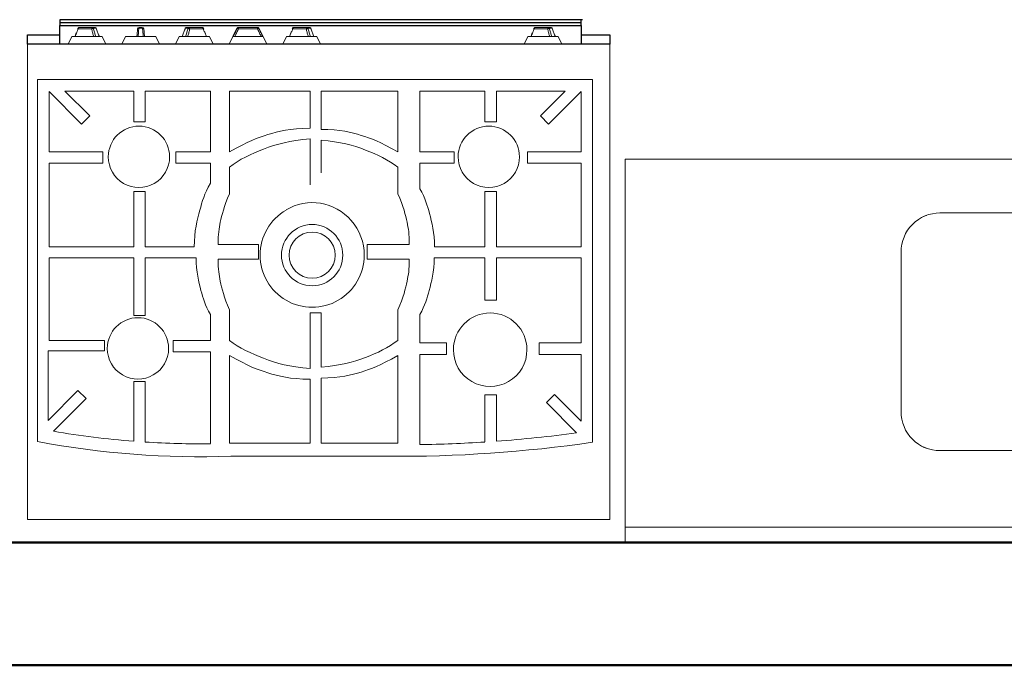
# Model space of a CAD drawing. Extents: x -98 to 248, y -55 to 13.
# Tile 32 of 117: x 66.27 to 67.554, y -30.472 to -29.63. Entities that reach past the tile are written whole.
import ezdxf

# ---------------------------------------------------------------- set-up
doc = ezdxf.new("R2010")
doc.units = 0
doc.header["$LTSCALE"] = 0.01
doc.layers.add('ALVENARIA', color=253, linetype='Continuous')
for name, color, linetype, lineweight in [('G-IMPT', 7, 'Continuous', 5), ('Q-CASE', 7, 'Continuous', 5), ('Q-SPCQ', 7, 'Continuous', 5)]:
    doc.layers.add(name, color=color, linetype=linetype, lineweight=lineweight)

# ---------------------------------------------------------------- blocks, each defined once
blk = doc.blocks.new('Tampo de Bancada com Cuba - Granilite 50cm-2469722-PTS_ ELETRICOS')
at = {"layer": 'Q-CASE', "color": 9, "true_color": 0xc0c0c0}
for p, q in [((-1.2005, -0.02), (-1.2005, 0)), ((-0.0005, 0), (-0.0005, -0.02)), ((-1.2005, -0.02), (-1.2005, -0.5)), ((-1.2005, -0.02), (-0.0005, -0.02)), ((-0.0005, -0.5), (-0.0005, -0.02)), ((-0.7897, -0.12), (-0.6066, -0.12)), ((-0.5943, -0.12), (-0.4113, -0.12)), ((-0.8405, -0.3792), (-0.8405, -0.1708)), ((-0.3605, -0.1708), (-0.3605, -0.3792)), ((-0.4113, -0.43), (-0.7897, -0.43)), ((-1.2005, -0.5), (-0.0005, -0.5))]:
    blk.add_line(p, q, dxfattribs=at)
for centre, radius, start, end in [((-0.7897, -0.1708), 0.0508, 90, 180), ((-0.7897, -0.1708), 0.0508, 110.0287, 114.9713), ((-0.4113, -0.1708), 0.0508, 360, 90), ((-0.4113, -0.1708), 0.0508, 65.0287, 69.9713), ((-0.7897, -0.1708), 0.0508, 155.0287, 159.9713), ((-0.4113, -0.1708), 0.0508, 20.0287, 24.9713), ((-0.6005, -0.2995), 0.02, 0, 180), ((-0.6005, -0.2995), 0.02, 180, 0), ((-0.7897, -0.3792), 0.0508, 180, 270), ((-0.4113, -0.3792), 0.0508, 270, 0), ((-0.7897, -0.3792), 0.0508, 200.0287, 204.9713), ((-0.4113, -0.3792), 0.0508, 335.0287, 339.9713), ((-0.7897, -0.3792), 0.0508, 245.0287, 249.9713), ((-0.4113, -0.3792), 0.0508, 290.0287, 294.9713)]:
    blk.add_arc(centre, radius, start, end, dxfattribs=at)
blk = doc.blocks.new('Fogão - fogao_industrial_dwg_manipulo-2252394-PTS_ ELETRICOS')
at = {"layer": 'G-IMPT'}
for p, q in [((-0.3126, -0.32), (-0.3175, -0.31)), ((-0.3126, -0.32), (-0.3095, -0.32)), ((-0.309, -0.32), (-0.3042, -0.32)), ((-0.3035, -0.32), (-0.3044, -0.32)), ((-0.2732, -0.32), (-0.3028, -0.32)), ((-0.2683, -0.31), (-0.2732, -0.32)), ((-0.3012, -0.3309), (-0.3046, -0.3309)), ((-0.3031, -0.332), (-0.3001, -0.332)), ((-0.3031, -0.332), (-0.3001, -0.332)), ((-0.3007, -0.3302), (-0.3014, -0.3302)), ((-0.2826, -0.332), (-0.3001, -0.332)), ((-0.2826, -0.332), (-0.3001, -0.332)), ((-0.2987, -0.3302), (-0.2996, -0.3302)), ((-0.2987, -0.3302), (-0.2812, -0.3302)), ((-0.2807, -0.3297), (-0.2812, -0.3309))]:
    blk.add_line(p, q, dxfattribs=at)
at = {"layer": 'G-IMPT', "flags": 128}
for points in [[(-0.309, -0.32), (-0.3085, -0.3212), (-0.308, -0.3224), (-0.3075, -0.3236), (-0.307, -0.3248), (-0.3065, -0.326), (-0.3061, -0.3273), (-0.3056, -0.3285), (-0.3051, -0.3297), (-0.3046, -0.3309)], [(-0.3012, -0.3309), (-0.3015, -0.3297), (-0.3018, -0.3285), (-0.3022, -0.3273), (-0.3025, -0.326), (-0.3029, -0.3248), (-0.3032, -0.3236), (-0.3035, -0.3224), (-0.3039, -0.3212), (-0.3042, -0.32)], [(-0.3016, -0.32), (-0.3013, -0.3211), (-0.3009, -0.3223), (-0.3006, -0.3234), (-0.3003, -0.3245), (-0.3, -0.3257), (-0.2997, -0.3268), (-0.2994, -0.3279), (-0.299, -0.329), (-0.2987, -0.3302)], [(-0.2812, -0.3302), (-0.2808, -0.329), (-0.2803, -0.3279), (-0.2799, -0.3268), (-0.2794, -0.3257), (-0.2789, -0.3245), (-0.2785, -0.3234), (-0.278, -0.3223), (-0.2776, -0.3211), (-0.2771, -0.32)], [(-0.3031, -0.332), (-0.3032, -0.332), (-0.3033, -0.332), (-0.3035, -0.332), (-0.3036, -0.3319), (-0.3037, -0.3319), (-0.3038, -0.3319), (-0.3039, -0.3319), (-0.304, -0.3318), (-0.3041, -0.3318), (-0.3041, -0.3317), (-0.3042, -0.3317), (-0.3043, -0.3316), (-0.3044, -0.3316), (-0.3044, -0.3315), (-0.3045, -0.3314), (-0.3046, -0.3314), (-0.3046, -0.3313), (-0.3047, -0.3313), (-0.3047, -0.3312), (-0.3048, -0.3311), (-0.3048, -0.3311), (-0.3048, -0.331), (-0.3049, -0.3309), (-0.3049, -0.3309), (-0.3049, -0.3308), (-0.305, -0.3308), (-0.305, -0.3307)], [(-0.3001, -0.332), (-0.3005, -0.332), (-0.3009, -0.332), (-0.3013, -0.332), (-0.3017, -0.332), (-0.302, -0.332), (-0.3024, -0.332), (-0.3027, -0.332), (-0.303, -0.332), (-0.3031, -0.332)], [(-0.2848, -0.332), (-0.2845, -0.332), (-0.2841, -0.332), (-0.2837, -0.332), (-0.2834, -0.332), (-0.2831, -0.332), (-0.2828, -0.332), (-0.2826, -0.332)], [(-0.2808, -0.3307), (-0.2808, -0.3308), (-0.2808, -0.3308), (-0.2809, -0.3309), (-0.2809, -0.331), (-0.2809, -0.331), (-0.281, -0.3311), (-0.281, -0.3312), (-0.2811, -0.3312), (-0.2811, -0.3313), (-0.2812, -0.3313), (-0.2812, -0.3314), (-0.2813, -0.3315), (-0.2813, -0.3315), (-0.2814, -0.3316), (-0.2815, -0.3316), (-0.2816, -0.3317), (-0.2816, -0.3317), (-0.2817, -0.3318), (-0.2818, -0.3318), (-0.2819, -0.3319), (-0.282, -0.3319), (-0.2821, -0.3319), (-0.2822, -0.332), (-0.2823, -0.332), (-0.2825, -0.332), (-0.2826, -0.332), (-0.2826, -0.332)], [(-0.278, -0.323), (-0.2782, -0.3236), (-0.2787, -0.3248)]]:
    blk.add_lwpolyline(points, dxfattribs=at)
at = {"layer": 'G-IMPT'}
for centre, ratio, start_param, end_param in [((-0.3031, -0.33), 0.816322, 2.02838, 3.141593), ((-0.3031, -0.33), 0.707107, 2.062674, 2.399828), ((-0.3001, -0.33), 0.577597, 2.02838, 3.141593), ((-0.3001, -0.33), 0.707107, 3.141593, 4.625123), ((-0.2826, -0.33), 0.707107, 3.141593, 4.625123), ((-0.2826, -0.33), 0.816322, 3.141593, 4.254805)]:
    blk.add_ellipse(centre, major_axis=(0, 0.002), ratio=ratio, start_param=start_param, end_param=end_param, dxfattribs=at)
for points in [[(-0.3093, -0.32), (-0.3093, -0.32), (-0.3092, -0.32), (-0.309, -0.32)], [(-0.3042, -0.32), (-0.3037, -0.32), (-0.3032, -0.32), (-0.3028, -0.32)], [(-0.3012, -0.3309), (-0.3009, -0.3309), (-0.3003, -0.3308), (-0.2994, -0.3306), (-0.2989, -0.3303), (-0.2987, -0.3302)], [(-0.2812, -0.3302), (-0.281, -0.3303), (-0.2808, -0.3306), (-0.2807, -0.3308), (-0.281, -0.3309), (-0.2812, -0.3309)]]:
    blk.add_open_spline(points, degree=3, dxfattribs=at)
blk = doc.blocks.new('Fogão - fogao_industrial_dwg_manipulo-V2-PTS_ ELETRICOS')
at = {"layer": 'G-IMPT'}
for p, q in [((0.2824, -0.32), (0.2775, -0.31)), ((0.2824, -0.32), (0.2855, -0.32)), ((0.286, -0.32), (0.2908, -0.32)), ((0.2915, -0.32), (0.2906, -0.32)), ((0.3218, -0.32), (0.2918, -0.32)), ((0.3267, -0.31), (0.3218, -0.32)), ((0.2938, -0.3309), (0.2904, -0.3309)), ((0.2919, -0.332), (0.2949, -0.332)), ((0.2919, -0.332), (0.2929, -0.332)), ((0.2933, -0.332), (0.2949, -0.332)), ((0.2943, -0.3302), (0.2936, -0.3302)), ((0.3124, -0.332), (0.2949, -0.332)), ((0.3124, -0.332), (0.2949, -0.332)), ((0.2963, -0.3302), (0.2954, -0.3302)), ((0.2963, -0.3302), (0.3138, -0.3302)), ((0.3143, -0.3297), (0.3138, -0.3309))]:
    blk.add_line(p, q, dxfattribs=at)
at = {"layer": 'G-IMPT', "flags": 128}
for points in [[(0.286, -0.32), (0.2865, -0.3212), (0.287, -0.3224), (0.2875, -0.3236), (0.288, -0.3248), (0.2885, -0.326), (0.2889, -0.3273), (0.2894, -0.3285), (0.2899, -0.3297), (0.2904, -0.3309)], [(0.2938, -0.3309), (0.2935, -0.3297), (0.2932, -0.3285), (0.2928, -0.3273), (0.2925, -0.326), (0.2921, -0.3248), (0.2918, -0.3236), (0.2915, -0.3224), (0.2911, -0.3212), (0.2908, -0.32)], [(0.2934, -0.32), (0.2937, -0.3211), (0.2941, -0.3223), (0.2944, -0.3234), (0.2947, -0.3245), (0.295, -0.3257), (0.2953, -0.3268), (0.2956, -0.3279), (0.296, -0.329), (0.2963, -0.3302)], [(0.3138, -0.3302), (0.3142, -0.329), (0.3147, -0.3279), (0.3151, -0.3268), (0.3156, -0.3257), (0.3161, -0.3245), (0.3165, -0.3234), (0.317, -0.3223), (0.3174, -0.3211), (0.3179, -0.32)], [(0.2919, -0.332), (0.2918, -0.332), (0.2917, -0.332), (0.2915, -0.332), (0.2914, -0.3319), (0.2913, -0.3319), (0.2912, -0.3319), (0.2911, -0.3319), (0.291, -0.3318), (0.2909, -0.3318), (0.2909, -0.3317), (0.2908, -0.3317), (0.2907, -0.3316), (0.2906, -0.3316), (0.2906, -0.3315), (0.2905, -0.3314), (0.2904, -0.3314), (0.2904, -0.3313), (0.2903, -0.3313), (0.2903, -0.3312), (0.2902, -0.3311), (0.2902, -0.3311), (0.2902, -0.331), (0.2901, -0.3309), (0.2901, -0.3309), (0.2901, -0.3308), (0.29, -0.3308), (0.29, -0.3307)], [(0.2949, -0.332), (0.2945, -0.332), (0.2941, -0.332), (0.2937, -0.332), (0.2933, -0.332), (0.293, -0.332), (0.2926, -0.332), (0.2923, -0.332), (0.292, -0.332), (0.2919, -0.332)], [(0.3102, -0.332), (0.3105, -0.332), (0.3109, -0.332), (0.3113, -0.332), (0.3116, -0.332), (0.3119, -0.332), (0.3122, -0.332), (0.3124, -0.332)], [(0.3142, -0.3307), (0.3142, -0.3308), (0.3142, -0.3308), (0.3141, -0.3309), (0.3141, -0.331), (0.3141, -0.331), (0.314, -0.3311), (0.314, -0.3312), (0.3139, -0.3312), (0.3139, -0.3313), (0.3138, -0.3313), (0.3138, -0.3314), (0.3137, -0.3315), (0.3137, -0.3315), (0.3136, -0.3316), (0.3135, -0.3316), (0.3134, -0.3317), (0.3134, -0.3317), (0.3133, -0.3318), (0.3132, -0.3318), (0.3131, -0.3319), (0.313, -0.3319), (0.3129, -0.3319), (0.3128, -0.332), (0.3127, -0.332), (0.3125, -0.332), (0.3124, -0.332), (0.3124, -0.332)], [(0.317, -0.323), (0.3168, -0.3236), (0.3163, -0.3248)]]:
    blk.add_lwpolyline(points, dxfattribs=at)
at = {"layer": 'G-IMPT'}
for centre, ratio, start_param, end_param in [((0.2919, -0.33), 0.816322, 2.02838, 3.141593), ((0.2919, -0.33), 0.707107, 2.062674, 2.399828), ((0.2949, -0.33), 0.577597, 2.02838, 3.141593), ((0.2949, -0.33), 0.707107, 3.141593, 4.625123), ((0.3124, -0.33), 0.707107, 3.141593, 4.625123), ((0.3124, -0.33), 0.816322, 3.141593, 4.254805)]:
    blk.add_ellipse(centre, major_axis=(0, 0.002), ratio=ratio, start_param=start_param, end_param=end_param, dxfattribs=at)
for points in [[(0.2857, -0.32), (0.2857, -0.32), (0.2858, -0.32), (0.286, -0.32)], [(0.2908, -0.32), (0.2913, -0.32), (0.2918, -0.32), (0.2922, -0.32)], [(0.2938, -0.3309), (0.2941, -0.3309), (0.2947, -0.3308), (0.2956, -0.3306), (0.2961, -0.3303), (0.2963, -0.3302)], [(0.3138, -0.3302), (0.314, -0.3303), (0.3142, -0.3306), (0.3143, -0.3308), (0.314, -0.3309), (0.3138, -0.3309)]]:
    blk.add_open_spline(points, degree=3, dxfattribs=at)
blk = doc.blocks.new('Fogão - fogao_industrial_dwg_manipulo-V3-PTS_ ELETRICOS')
at = {"layer": 'G-IMPT'}
for p, q in [((0.2124, -0.32), (0.2075, -0.31)), ((0.2124, -0.32), (0.2278, -0.32)), ((0.2279, -0.32), (0.2287, -0.32)), ((0.2287, -0.32), (0.2355, -0.32)), ((0.2363, -0.32), (0.2356, -0.32)), ((0.2518, -0.32), (0.2364, -0.32)), ((0.2567, -0.31), (0.2518, -0.32)), ((0.2345, -0.3309), (0.2297, -0.3309)), ((0.23, -0.332), (0.2342, -0.332)), ((0.23, -0.332), (0.2342, -0.332))]:
    blk.add_line(p, q, dxfattribs=at)
at = {"layer": 'G-IMPT', "flags": 128}
for points in [[(0.228, -0.3302), (0.2279, -0.329), (0.2278, -0.3279), (0.2277, -0.3268), (0.2276, -0.3257), (0.2275, -0.3245), (0.2274, -0.3234), (0.2273, -0.3223), (0.2272, -0.3211), (0.2271, -0.32)], [(0.2271, -0.32), (0.2272, -0.3211), (0.2273, -0.3223), (0.2274, -0.3234), (0.2275, -0.3245), (0.2276, -0.3257), (0.2277, -0.3268), (0.2278, -0.3279), (0.2279, -0.329), (0.228, -0.3302)], [(0.2287, -0.32), (0.2288, -0.3212), (0.229, -0.3224), (0.2291, -0.3236), (0.2292, -0.3248), (0.2293, -0.326), (0.2294, -0.3273), (0.2295, -0.3285), (0.2296, -0.3297), (0.2297, -0.3309)], [(0.2345, -0.3309), (0.2346, -0.3297), (0.2348, -0.3285), (0.2349, -0.3273), (0.235, -0.326), (0.2351, -0.3248), (0.2352, -0.3236), (0.2353, -0.3224), (0.2354, -0.3212), (0.2355, -0.32)], [(0.2371, -0.32), (0.237, -0.3211), (0.2369, -0.3223), (0.2368, -0.3234), (0.2367, -0.3245), (0.2366, -0.3257), (0.2365, -0.3268), (0.2364, -0.3279), (0.2363, -0.329), (0.2362, -0.3302)], [(0.2362, -0.3302), (0.2363, -0.329), (0.2364, -0.3279), (0.2365, -0.3268), (0.2366, -0.3257), (0.2367, -0.3245), (0.2368, -0.3234), (0.2369, -0.3223), (0.237, -0.3211), (0.2371, -0.32)], [(0.2342, -0.332), (0.2337, -0.332), (0.2332, -0.332), (0.2327, -0.332), (0.2322, -0.332), (0.2317, -0.332), (0.2312, -0.332), (0.2307, -0.332), (0.2302, -0.332), (0.23, -0.332)], [(0.23, -0.332), (0.2305, -0.332), (0.231, -0.332)], [(0.233, -0.332), (0.2335, -0.332), (0.234, -0.332), (0.2342, -0.332)]]:
    blk.add_lwpolyline(points, dxfattribs=at)
at = {"layer": 'G-IMPT'}
for centre, start, end in [((0.23, -0.33), 185, 270), ((0.23, -0.33), 185, 270), ((0.2342, -0.33), 270, 355), ((0.2342, -0.33), 270, 355)]:
    blk.add_arc(centre, 0.002, start, end, dxfattribs=at)
for centre, start_param, end_param in [((0.23, -0.33), 2.02838, 2.584986), ((0.2342, -0.33), 3.698199, 4.254805)]:
    blk.add_ellipse(centre, major_axis=(0, 0.002), ratio=0.168805, start_param=start_param, end_param=end_param, dxfattribs=at)
for points in [[(0.2275, -0.32), (0.2278, -0.32), (0.2282, -0.32), (0.2287, -0.32)], [(0.2355, -0.32), (0.236, -0.32), (0.2364, -0.32), (0.2367, -0.32)], [(0.2283, -0.3305), (0.2281, -0.3304), (0.228, -0.3303), (0.228, -0.3302)], [(0.228, -0.3302), (0.228, -0.3303), (0.2282, -0.3306), (0.2288, -0.3308), (0.2294, -0.3309), (0.2297, -0.3309)], [(0.2297, -0.3309), (0.2294, -0.3309), (0.2291, -0.3309), (0.2289, -0.3308)], [(0.2345, -0.3309), (0.2348, -0.3309), (0.2354, -0.3308), (0.2361, -0.3306), (0.2362, -0.3303), (0.2362, -0.3302)], [(0.2354, -0.3308), (0.2351, -0.3309), (0.2348, -0.3309), (0.2345, -0.3309)], [(0.2362, -0.3302), (0.2362, -0.3303), (0.2361, -0.3304), (0.236, -0.3305)]]:
    blk.add_open_spline(points, degree=3, dxfattribs=at)
blk = doc.blocks.new('Fogão - fogao_industrial_dwg_manipulo-V4-PTS_ ELETRICOS')
at = {"layer": 'G-IMPT'}
for p, q in [((0.1424, -0.32), (0.1375, -0.31)), ((0.1424, -0.32), (0.1727, -0.32)), ((0.1728, -0.32), (0.1736, -0.32)), ((0.1735, -0.32), (0.1782, -0.32)), ((0.1759, -0.32), (0.176, -0.32)), ((0.1818, -0.32), (0.1788, -0.32)), ((0.1867, -0.31), (0.1818, -0.32)), ((0.1504, -0.3309), (0.1499, -0.3297)), ((0.1505, -0.3302), (0.168, -0.3302)), ((0.1694, -0.332), (0.1519, -0.332)), ((0.1694, -0.332), (0.1519, -0.332)), ((0.1688, -0.3302), (0.168, -0.3302)), ((0.1694, -0.332), (0.1724, -0.332)), ((0.1694, -0.332), (0.1724, -0.332)), ((0.1706, -0.3302), (0.1699, -0.3302)), ((0.1738, -0.3309), (0.1704, -0.3309))]:
    blk.add_line(p, q, dxfattribs=at)
at = {"layer": 'G-IMPT', "flags": 128}
for points in [[(0.1464, -0.32), (0.1468, -0.3211), (0.1473, -0.3223), (0.1477, -0.3234), (0.1482, -0.3245), (0.1486, -0.3257), (0.1491, -0.3268), (0.1496, -0.3279), (0.15, -0.329), (0.1505, -0.3302)], [(0.168, -0.3302), (0.1683, -0.329), (0.1686, -0.3279), (0.1689, -0.3268), (0.1692, -0.3257), (0.1695, -0.3245), (0.1699, -0.3234), (0.1702, -0.3223), (0.1705, -0.3211), (0.1708, -0.32)], [(0.1735, -0.32), (0.1731, -0.3212), (0.1728, -0.3224), (0.1724, -0.3236), (0.1721, -0.3248), (0.1718, -0.326), (0.1714, -0.3273), (0.1711, -0.3285), (0.1707, -0.3297), (0.1704, -0.3309)], [(0.1738, -0.3309), (0.1743, -0.3297), (0.1748, -0.3285), (0.1753, -0.3273), (0.1758, -0.326), (0.1763, -0.3248), (0.1768, -0.3236), (0.1773, -0.3224), (0.1777, -0.3212), (0.1782, -0.32)], [(0.1485, -0.326), (0.148, -0.3248), (0.1477, -0.3241)], [(0.1519, -0.332), (0.1518, -0.332), (0.1517, -0.332), (0.1515, -0.332), (0.1514, -0.3319), (0.1513, -0.3319), (0.1512, -0.3319), (0.1511, -0.3319), (0.151, -0.3318), (0.1509, -0.3318), (0.1509, -0.3317), (0.1508, -0.3317), (0.1507, -0.3316), (0.1506, -0.3316), (0.1506, -0.3315), (0.1505, -0.3314), (0.1504, -0.3314), (0.1504, -0.3313), (0.1503, -0.3313), (0.1503, -0.3312), (0.1502, -0.3311), (0.1502, -0.3311), (0.1502, -0.331), (0.1501, -0.3309), (0.1501, -0.3309), (0.1501, -0.3308), (0.15, -0.3308), (0.15, -0.3307)], [(0.1519, -0.332), (0.1522, -0.332), (0.1525, -0.332), (0.1528, -0.332), (0.1532, -0.332), (0.1535, -0.332), (0.1539, -0.332)], [(0.1724, -0.332), (0.1721, -0.332), (0.1717, -0.332), (0.1714, -0.332), (0.1711, -0.332), (0.1707, -0.332), (0.1703, -0.332), (0.17, -0.332), (0.1696, -0.332), (0.1694, -0.332)], [(0.1742, -0.3307), (0.1742, -0.3308), (0.1742, -0.3308), (0.1741, -0.3309), (0.1741, -0.331), (0.1741, -0.331), (0.174, -0.3311), (0.174, -0.3312), (0.1739, -0.3312), (0.1739, -0.3313), (0.1738, -0.3313), (0.1738, -0.3314), (0.1737, -0.3315), (0.1737, -0.3315), (0.1736, -0.3316), (0.1735, -0.3316), (0.1734, -0.3317), (0.1734, -0.3317), (0.1733, -0.3318), (0.1732, -0.3318), (0.1731, -0.3319), (0.173, -0.3319), (0.1729, -0.3319), (0.1728, -0.332), (0.1727, -0.332), (0.1725, -0.332), (0.1724, -0.332), (0.1724, -0.332)]]:
    blk.add_lwpolyline(points, dxfattribs=at)
at = {"layer": 'G-IMPT'}
for centre, ratio, start_param, end_param in [((0.1519, -0.33), 0.816322, 2.02838, 3.141593), ((0.1519, -0.33), 0.707107, 1.658063, 3.141593), ((0.1694, -0.33), 0.707107, 1.658063, 3.141593), ((0.1694, -0.33), 0.577597, 3.141593, 4.254805), ((0.1724, -0.33), 0.816322, 3.141593, 4.254805), ((0.1724, -0.33), 0.707107, 3.883358, 4.220507)]:
    blk.add_ellipse(centre, major_axis=(0, 0.002), ratio=ratio, start_param=start_param, end_param=end_param, dxfattribs=at)
for points in [[(0.1721, -0.32), (0.1725, -0.32), (0.173, -0.32), (0.1735, -0.32)], [(0.1782, -0.32), (0.1784, -0.32), (0.1785, -0.32), (0.1785, -0.32)], [(0.1504, -0.3309), (0.1502, -0.3309), (0.15, -0.3308), (0.15, -0.3306), (0.1503, -0.3303), (0.1505, -0.3302)], [(0.168, -0.3302), (0.1682, -0.3303), (0.1687, -0.3306), (0.1696, -0.3308), (0.1702, -0.3309), (0.1704, -0.3309)]]:
    blk.add_open_spline(points, degree=3, dxfattribs=at)
blk = doc.blocks.new('Fogão - fogao_industrial_dwg_manipulo-V5-PTS_ ELETRICOS')
at = {"layer": 'G-IMPT'}
for p, q in [((0.0724, -0.32), (0.0675, -0.31)), ((0.0778, -0.3309), (0.0724, -0.32)), ((0.1118, -0.32), (0.0724, -0.32)), ((0.0724, -0.32), (0.0727, -0.32)), ((0.1118, -0.32), (0.1065, -0.3309)), ((0.1118, -0.32), (0.1115, -0.32)), ((0.1167, -0.31), (0.1118, -0.32)), ((0.078, -0.3309), (0.0778, -0.3309)), ((0.0796, -0.332), (0.0798, -0.332)), ((0.0798, -0.332), (0.0798, -0.3302)), ((0.0798, -0.3302), (0.1045, -0.3302)), ((0.1045, -0.332), (0.0798, -0.332)), ((0.1045, -0.332), (0.0798, -0.332)), ((0.1045, -0.3302), (0.1045, -0.332)), ((0.1045, -0.332), (0.1047, -0.332)), ((0.1065, -0.3309), (0.1063, -0.3309))]:
    blk.add_line(p, q, dxfattribs=at)
at = {"layer": 'G-IMPT', "flags": 128}
for points in [[(0.0727, -0.32), (0.0733, -0.3212), (0.0739, -0.3224), (0.0745, -0.3236), (0.0751, -0.3248), (0.0756, -0.326), (0.0762, -0.3273), (0.0768, -0.3285), (0.0774, -0.3297), (0.078, -0.3309)], [(0.078, -0.3309), (0.0774, -0.3297), (0.0768, -0.3285), (0.0762, -0.3273), (0.0756, -0.326), (0.0751, -0.3248), (0.0745, -0.3236), (0.0739, -0.3224), (0.0733, -0.3212), (0.0727, -0.32)], [(0.0748, -0.32), (0.0754, -0.3211), (0.0759, -0.3223), (0.0765, -0.3234), (0.077, -0.3245), (0.0776, -0.3257), (0.0781, -0.3268), (0.0787, -0.3279), (0.0792, -0.329), (0.0798, -0.3302)], [(0.1045, -0.3302), (0.105, -0.329), (0.1056, -0.3279), (0.1061, -0.3268), (0.1067, -0.3257), (0.1072, -0.3245), (0.1078, -0.3234), (0.1083, -0.3223), (0.1089, -0.3211), (0.1094, -0.32)], [(0.1063, -0.3309), (0.1068, -0.3297), (0.1074, -0.3285), (0.108, -0.3273), (0.1086, -0.326), (0.1092, -0.3248), (0.1098, -0.3236), (0.1104, -0.3224), (0.1109, -0.3212), (0.1115, -0.32)], [(0.1115, -0.32), (0.1109, -0.3212), (0.1104, -0.3224), (0.1098, -0.3236), (0.1092, -0.3248), (0.1086, -0.326), (0.108, -0.3273), (0.1074, -0.3285), (0.1068, -0.3297), (0.1063, -0.3309)], [(0.0778, -0.3309), (0.0778, -0.331), (0.0779, -0.331), (0.0779, -0.3311), (0.0779, -0.3312), (0.078, -0.3312), (0.078, -0.3313), (0.0781, -0.3313), (0.0782, -0.3314), (0.0782, -0.3315), (0.0783, -0.3315), (0.0783, -0.3316), (0.0784, -0.3316), (0.0785, -0.3317), (0.0785, -0.3317), (0.0786, -0.3317), (0.0787, -0.3318), (0.0787, -0.3318), (0.0788, -0.3318), (0.0789, -0.3319), (0.079, -0.3319), (0.079, -0.3319), (0.0791, -0.3319), (0.0792, -0.332), (0.0793, -0.332), (0.0794, -0.332), (0.0794, -0.332), (0.0795, -0.332), (0.0796, -0.332)], [(0.0798, -0.332), (0.0797, -0.332), (0.0796, -0.332), (0.0796, -0.332), (0.0796, -0.332)], [(0.0796, -0.332), (0.0796, -0.332), (0.0796, -0.332), (0.0797, -0.332), (0.0797, -0.332), (0.0798, -0.332)], [(0.1045, -0.332), (0.1046, -0.332), (0.1046, -0.332), (0.1046, -0.332), (0.1047, -0.332)], [(0.1047, -0.332), (0.1047, -0.332), (0.1046, -0.332), (0.1046, -0.332), (0.1045, -0.332), (0.1045, -0.332)], [(0.1047, -0.332), (0.1047, -0.332), (0.1048, -0.332), (0.1049, -0.332), (0.105, -0.332), (0.1051, -0.332), (0.1051, -0.3319), (0.1052, -0.3319), (0.1053, -0.3319), (0.1054, -0.3319), (0.1054, -0.3318), (0.1055, -0.3318), (0.1056, -0.3318), (0.1057, -0.3317), (0.1057, -0.3317), (0.1058, -0.3317), (0.1059, -0.3316), (0.1059, -0.3316), (0.106, -0.3315), (0.106, -0.3314), (0.1061, -0.3314), (0.1062, -0.3313), (0.1062, -0.3313), (0.1063, -0.3312), (0.1063, -0.3311), (0.1063, -0.3311), (0.1064, -0.331), (0.1064, -0.3309), (0.1065, -0.3309)]]:
    blk.add_lwpolyline(points, dxfattribs=at)
at = {"layer": 'G-IMPT'}
for centre, start_param, end_param in [((0.0798, -0.33), 2.02838, 3.141593), ((0.0798, -0.33), 2.02838, 3.141593), ((0.1045, -0.33), 3.141593, 4.254805), ((0.1045, -0.33), 3.141593, 4.254805)]:
    blk.add_ellipse(centre, major_axis=(0, 0.002), ratio=0.98565, start_param=start_param, end_param=end_param, dxfattribs=at)
for points in [[(0.0727, -0.32), (0.0729, -0.32), (0.0731, -0.32), (0.0735, -0.32)], [(0.078, -0.3309), (0.078, -0.3309), (0.0783, -0.3308), (0.0789, -0.3306), (0.0795, -0.3303), (0.0798, -0.3302)], [(0.0783, -0.3308), (0.0782, -0.3309), (0.078, -0.3309), (0.078, -0.3309)], [(0.0798, -0.3302), (0.0795, -0.3303), (0.0792, -0.3304), (0.079, -0.3305)], [(0.1045, -0.3302), (0.1048, -0.3303), (0.1053, -0.3306), (0.106, -0.3308), (0.1062, -0.3309), (0.1063, -0.3309)], [(0.1053, -0.3305), (0.105, -0.3304), (0.1048, -0.3303), (0.1045, -0.3302)], [(0.1063, -0.3309), (0.1062, -0.3309), (0.1061, -0.3309), (0.1059, -0.3308)]]:
    blk.add_open_spline(points, degree=3, dxfattribs=at)
blk = doc.blocks.new('Fogão - Fogão 5 bocas-2252483-PTS_ ELETRICOS')
at = {"layer": 'ALVENARIA', "color": 9, "true_color": 0xc0c0c0}
for p, q in [((-0.38, -0.31), (0.38, -0.31)), ((-0.38, -0.3225), (-0.38, -0.31)), ((-0.3426, -0.3345), (-0.3426, -0.31)), ((0.3377, -0.31), (0.3377, -0.3345)), ((0.38, -0.31), (0.38, -0.3225)), ((-0.3426, -0.3225), (-0.38, -0.3225)), ((0.38, -0.3225), (0.3377, -0.3225)), ((-0.3442, -0.3421), (0.3377, -0.3421)), ((-0.3442, -0.3421), (0.3377, -0.3421)), ((-0.3426, -0.3345), (-0.3426, -0.3381)), ((0.3377, -0.3345), (-0.3426, -0.3345)), ((-0.3426, -0.3381), (-0.3426, -0.3421)), ((-0.3426, -0.3381), (0.3377, -0.3381)), ((-0.3426, -0.3381), (0.3377, -0.3381)), ((-0.3426, -0.3421), (0.3377, -0.3421)), ((0.3377, -0.3381), (0.3377, -0.3345)), ((0.3377, -0.3421), (0.3377, -0.3381))]:
    blk.add_line(p, q, dxfattribs=at)
at = {"layer": 'Q-SPCQ', "color": 9, "true_color": 0xc0c0c0}
for p, q in [((0.38, 0.31), (-0.38, 0.31)), ((-0.38, 0.31), (-0.38, -0.31)), ((0.38, -0.31), (0.38, 0.31)), ((0.1143, 0.2273), (-0.0907, 0.2273)), ((-0.3576, 0.209), (-0.3576, -0.264)), ((-0.232, 0.2077), (-0.232, 0.1474)), ((-0.217, 0.1474), (-0.217, 0.2087)), ((-0.132, 0.2121), (-0.132, 0.0944)), ((-0.1033, 0.2103), (-0.0033, 0.2103)), ((-0.1033, 0.0958), (-0.1033, 0.2103)), ((-0.0033, 0.2103), (-0.0033, 0.1253)), ((0.0111, 0.1268), (0.0111, 0.2103)), ((0.0111, 0.2103), (0.1161, 0.2103)), ((0.1161, 0.2103), (0.1161, 0.0958)), ((0.1411, 0.0912), (0.1411, 0.2109)), ((0.2261, 0.2088), (0.2261, 0.1297)), ((0.2411, 0.1297), (0.2411, 0.2077)), ((0.3667, -0.264), (0.3667, 0.2082)), ((-0.2972, 0.1573), (-0.3367, 0.1968)), ((0.346, 0.1947), (0.3035, 0.1522)), ((-0.3426, 0.0944), (-0.3426, 0.1815)), ((-0.3426, 0.1815), (-0.3078, 0.1467)), ((0.3141, 0.1416), (0.353, 0.1805)), ((0.353, 0.1805), (0.353, 0.0899)), ((-0.3078, 0.1467), (-0.2972, 0.1573)), ((-0.232, 0.1474), (-0.217, 0.1474)), ((0.3035, 0.1522), (0.3141, 0.1416)), ((0.2261, 0.1297), (0.2411, 0.1297)), ((-0.0033, 0.1112), (-0.0033, 0.0402)), ((0.0111, 0.0402), (0.0111, 0.1129)), ((-0.2876, 0.0944), (-0.3426, 0.0944)), ((-0.2876, 0.0794), (-0.2876, 0.0944)), ((-0.132, 0.0944), (-0.167, 0.0944)), ((-0.167, 0.0944), (-0.167, 0.0794)), ((0.1898, 0.0912), (0.1411, 0.0912)), ((0.1898, 0.0762), (0.1898, 0.0912)), ((-0.3426, -0.0314), (-0.3426, 0.0794)), ((-0.3426, 0.0794), (-0.2876, 0.0794)), ((-0.167, 0.0794), (-0.132, 0.0794)), ((-0.132, 0.0794), (-0.132, 0.0424)), ((0.353, 0.0899), (0.2792, 0.0899)), ((0.2792, 0.0899), (0.2792, 0.0762)), ((-0.1033, 0.0362), (-0.1033, 0.0762)), ((0.1161, 0.0762), (0.1161, 0.0362)), ((0.1411, 0.0424), (0.1411, 0.0762)), ((0.1411, 0.0762), (0.1898, 0.0762)), ((0.2792, 0.0762), (0.3517, 0.0762)), ((0.3517, 0.0762), (0.3517, -0.0314)), ((-0.0033, 0.0402), (0.0111, 0.0402)), ((0.2411, 0.0436), (0.2261, 0.0436)), ((0.2261, 0.0436), (0.2261, -0.0314)), ((0.2411, -0.0314), (0.2411, 0.0436)), ((-0.217, 0.0236), (-0.232, 0.0236)), ((-0.232, 0.0236), (-0.232, -0.0314)), ((-0.217, -0.0314), (-0.217, 0.0236)), ((-0.232, -0.0314), (-0.3426, -0.0314)), ((-0.1508, -0.0314), (-0.217, -0.0314)), ((-0.0633, -0.0298), (-0.1183, -0.0298)), ((-0.0633, -0.0489), (-0.0633, -0.0298)), ((0.1311, -0.0298), (0.0785, -0.0298)), ((0.0785, -0.0298), (0.0785, -0.0489)), ((0.2261, -0.0314), (0.1599, -0.0314)), ((0.3517, -0.0314), (0.2411, -0.0314)), ((-0.3426, -0.1548), (-0.3426, -0.0457)), ((-0.3426, -0.0457), (-0.232, -0.0457)), ((-0.232, -0.0457), (-0.232, -0.1181)), ((-0.217, -0.1181), (-0.217, -0.0457)), ((-0.217, -0.0457), (-0.1514, -0.0457)), ((-0.1183, -0.0489), (-0.0633, -0.0489)), ((0.0785, -0.0489), (0.1311, -0.0489)), ((0.1623, -0.0457), (0.2261, -0.0457)), ((0.2261, -0.0457), (0.2261, -0.1181)), ((0.2411, -0.0457), (0.3517, -0.0457)), ((0.2411, -0.1181), (0.2411, -0.0457)), ((0.3517, -0.0457), (0.3517, -0.1548)), ((-0.1033, -0.1499), (-0.1033, -0.1149)), ((0.1161, -0.1149), (0.1161, -0.1499)), ((-0.232, -0.1181), (-0.217, -0.1181)), ((-0.132, -0.1217), (-0.132, -0.1548)), ((0.0111, -0.1867), (0.0111, -0.1269)), ((0.2261, -0.1181), (0.2411, -0.1181)), ((0.1411, -0.1548), (0.1411, -0.129)), ((-0.0033, -0.1423), (-0.0033, -0.1849)), ((-0.2726, -0.1548), (-0.3426, -0.1548)), ((-0.2726, -0.1698), (-0.2726, -0.1548)), ((-0.132, -0.1548), (-0.177, -0.1548)), ((-0.177, -0.1548), (-0.177, -0.1698)), ((0.1861, -0.1548), (0.1411, -0.1548)), ((0.1861, -0.1698), (0.1861, -0.1548)), ((0.3517, -0.1548), (0.2817, -0.1548)), ((0.2817, -0.1548), (0.2817, -0.1698)), ((-0.3426, -0.2484), (-0.3426, -0.1698)), ((-0.3426, -0.1698), (-0.2726, -0.1698)), ((-0.177, -0.1698), (-0.132, -0.1698)), ((-0.132, -0.1698), (-0.132, -0.244)), ((-0.1033, -0.249), (-0.1033, -0.1696)), ((0.1161, -0.1696), (0.1161, -0.249)), ((0.1411, -0.244), (0.1411, -0.1698)), ((0.1411, -0.1698), (0.1861, -0.1698)), ((0.2817, -0.1698), (0.3517, -0.1698)), ((0.3517, -0.1698), (0.3517, -0.2484)), ((-0.0033, -0.199), (-0.0033, -0.249)), ((0.0111, -0.249), (0.0111, -0.2005)), ((-0.3001, -0.2059), (-0.3426, -0.2484)), ((-0.3219, -0.249), (-0.2895, -0.2166)), ((-0.2895, -0.2166), (-0.3001, -0.2059)), ((-0.217, -0.209), (-0.232, -0.209)), ((-0.232, -0.209), (-0.232, -0.249)), ((-0.217, -0.249), (-0.217, -0.209)), ((0.2411, -0.209), (0.2261, -0.209)), ((0.2261, -0.209), (0.2261, -0.249)), ((0.2411, -0.249), (0.2411, -0.209)), ((0.3093, -0.2059), (0.2987, -0.2166)), ((0.2987, -0.2166), (0.3311, -0.249)), ((0.3517, -0.2484), (0.3093, -0.2059)), ((-0.132, -0.244), (-0.132, -0.249)), ((0.1411, -0.249), (0.1411, -0.244)), ((-0.232, -0.249), (-0.3219, -0.249)), ((-0.132, -0.249), (-0.217, -0.249)), ((-0.0033, -0.249), (-0.1033, -0.249)), ((0.1161, -0.249), (0.0111, -0.249)), ((0.2261, -0.249), (0.1411, -0.249)), ((0.3311, -0.249), (0.2411, -0.249)), ((-0.3576, -0.264), (0.3667, -0.264))]:
    blk.add_line(p, q, dxfattribs=at)
for centre, radius, start, end in [((-0.1047, -1.521), 1.7484, 89.541, 98.3157), ((0.1547, -0.9163), 1.1443, 79.3191, 92.0225), ((-0.1047, -1.521), 1.7334, 94.2101, 97.6899), ((-0.1047, -1.521), 1.7334, 90.9009, 93.7131), ((0.1547, -0.9182), 1.1293, 86.3714, 90.6865), ((0.1547, -0.9182), 1.1293, 80.2421, 85.6085), ((-0.2239, 0.0884), 0.048, 360, 180), ((0.2357, 0.0866), 0.04, 360, 180), ((-0.2239, 0.0884), 0.048, 180, 360), ((0.2357, 0.0866), 0.04, 180, 360), ((0.0084, -0.035), 0.068, 360, 180), ((0.0084, -0.035), 0.04, 0, 180), ((0.0084, -0.035), 0.03, 0, 180), ((0.0084, -0.035), 0.068, 180, 221.5055), ((0.0084, -0.035), 0.04, 180, 360), ((0.0084, -0.035), 0.03, 180, 360), ((0.0084, -0.035), 0.068, 300, 360), ((0.008, -0.0376), 0.066, 220.0426, 301.463), ((-0.2221, -0.1633), 0.04, 360, 180), ((0.2344, -0.1633), 0.04, 360, 180), ((-0.2221, -0.1633), 0.04, 180, 360), ((0.2344, -0.1633), 0.04, 180, 360)]:
    blk.add_arc(centre, radius, start, end, dxfattribs=at)
for points, knots in [([(-0.0033, 0.1253), (-0.0283, 0.1253), (-0.058, 0.1174), (-0.0798, 0.1094), (-0.1033, 0.0958)], [0, 0, 0, 0, 0.0863639, 0.1751126, 0.1751126, 0.1751126, 0.1751126]), ([(0.1161, 0.0958), (0.0915, 0.1101), (0.0685, 0.1184), (0.0373, 0.1268), (0.0111, 0.1268)], [0, 0, 0, 0, 0.0887487, 0.1751126, 0.1751126, 0.1751126, 0.1751126]), ([(-0.1033, 0.0762), (-0.0918, 0.0854), (-0.0579, 0.1012), (-0.0291, 0.1089), (-0.0033, 0.1112)], [0, 0, 0, 0, 0.0896924, 0.1914993, 0.1914993, 0.1914993, 0.1914993]), ([(0.0111, 0.1129), (0.0382, 0.1106), (0.0684, 0.1025), (0.104, 0.0859), (0.1161, 0.0762)], [0, 0, 0, 0, 0.1018069, 0.1914993, 0.1914993, 0.1914993, 0.1914993]), ([(-0.132, 0.0424), (-0.1393, 0.0298), (-0.1439, 0.0123), (-0.1508, -0.0133), (-0.1508, -0.0314)], [0, 0, 0, 0, 0.0647009, 0.1333144, 0.1333144, 0.1333144, 0.1333144]), ([(0.1599, -0.0314), (0.1599, -0.0133), (0.1531, 0.0123), (0.1484, 0.0298), (0.1411, 0.0424)], [0, 0, 0, 0, 0.0686135, 0.1333144, 0.1333144, 0.1333144, 0.1333144]), ([(-0.1183, -0.0298), (-0.1183, -0.0156), (-0.1161, -0.0029), (-0.1108, 0.0202), (-0.1033, 0.0362)], [0, 0, 0, 0, 0.0556438, 0.1149133, 0.1149133, 0.1149133, 0.1149133]), ([(0.1161, 0.0362), (0.1236, 0.0202), (0.1289, -0.0029), (0.1311, -0.0156), (0.1311, -0.0298)], [0, 0, 0, 0, 0.0592694, 0.1149133, 0.1149133, 0.1149133, 0.1149133]), ([(-0.1514, -0.0457), (-0.1514, -0.0644), (-0.1443, -0.0908), (-0.1395, -0.1087), (-0.132, -0.1217)], [0, 0, 0, 0, 0.0686135, 0.1333144, 0.1333144, 0.1333144, 0.1333144]), ([(-0.1033, -0.1149), (-0.1108, -0.099), (-0.1161, -0.0759), (-0.1183, -0.0632), (-0.1183, -0.0489)], [0, 0, 0, 0, 0.0592694, 0.1149133, 0.1149133, 0.1149133, 0.1149133]), ([(0.1311, -0.0489), (0.1311, -0.0632), (0.1289, -0.0759), (0.1236, -0.099), (0.1161, -0.1149)], [0, 0, 0, 0, 0.0556438, 0.1149133, 0.1149133, 0.1149133, 0.1149133]), ([(0.1411, -0.129), (0.1493, -0.1147), (0.1546, -0.0951), (0.1623, -0.0662), (0.1623, -0.0457)], [0, 0, 0, 0, 0.0647009, 0.1333144, 0.1333144, 0.1333144, 0.1333144]), ([(-0.0033, -0.1849), (-0.0291, -0.1827), (-0.0579, -0.1749), (-0.0918, -0.1591), (-0.1033, -0.1499)], [0, 0, 0, 0, 0.1018069, 0.1914993, 0.1914993, 0.1914993, 0.1914993]), ([(0.1161, -0.1499), (0.104, -0.1596), (0.0684, -0.1762), (0.0382, -0.1843), (0.0111, -0.1867)], [0, 0, 0, 0, 0.0896924, 0.1914993, 0.1914993, 0.1914993, 0.1914993]), ([(-0.1033, -0.1696), (-0.0798, -0.1831), (-0.058, -0.1911), (-0.0283, -0.199), (-0.0033, -0.199)], [0, 0, 0, 0, 0.0887487, 0.1751126, 0.1751126, 0.1751126, 0.1751126]), ([(0.0111, -0.2005), (0.0373, -0.2005), (0.0685, -0.1921), (0.0915, -0.1838), (0.1161, -0.1696)], [0, 0, 0, 0, 0.0863639, 0.1751126, 0.1751126, 0.1751126, 0.1751126])]:
    blk.add_open_spline(points, degree=3, knots=knots, dxfattribs=at)
at = {"layer": 'ALVENARIA'}
for name, p in [('Fogão - fogao_industrial_dwg_manipulo-2252394-PTS_ ELETRICOS', (0, 0)), ('Fogão - fogao_industrial_dwg_manipulo-2252394-PTS_ ELETRICOS', (0.315, 0)), ('Fogão - fogao_industrial_dwg_manipulo-V5-PTS_ ELETRICOS', (0, 0)), ('Fogão - fogao_industrial_dwg_manipulo-V4-PTS_ ELETRICOS', (0, 0)), ('Fogão - fogao_industrial_dwg_manipulo-V3-PTS_ ELETRICOS', (0, 0)), ('Fogão - fogao_industrial_dwg_manipulo-V2-PTS_ ELETRICOS', (0, 0))]:
    blk.add_blockref(name, p, dxfattribs=at)
blk = doc.blocks.new('BASE 1')
at = {"layer": 'ALVENARIA', "lineweight": 50}
for p, q in [((10.7999, -9.84), (8, -9.84)), ((5.68, -10), (14.52, -10))]:
    blk.add_line(p, q, dxfattribs=at)
at = {"layer": 'ALVENARIA', "rotation": 180}
for name, p in [('Fogão - Fogão 5 bocas-2252483-PTS_ ELETRICOS', (8.4, -9.5)), ('Tampo de Bancada com Cuba - Granilite 50cm-2469722-PTS_ ELETRICOS', (8.7995, -9.84))]:
    blk.add_blockref(name, p, dxfattribs=at)

msp = doc.modelspace()

# ---------------------------------------------------------------- block references
msp.add_blockref('BASE 1', (58.2596, -20.4723))

doc.saveas('drawing.dxf')
